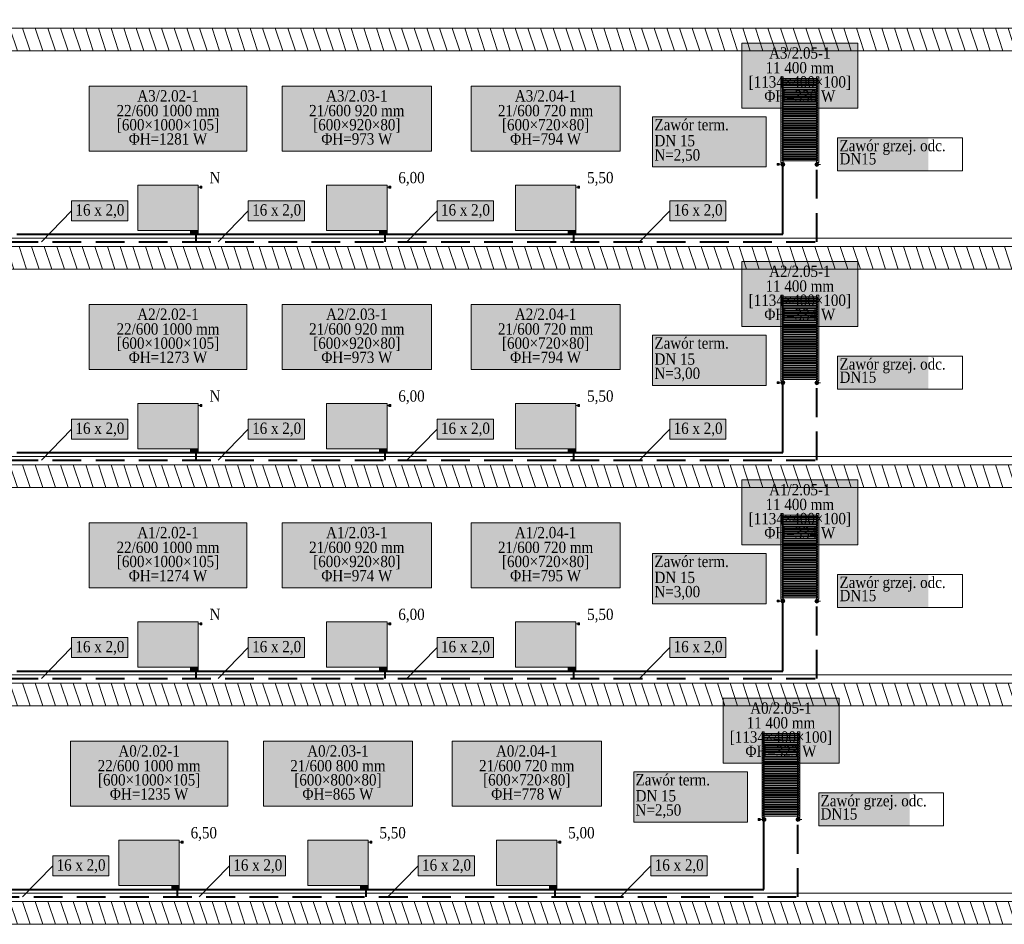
# Model space of a CAD drawing. Header units: millimetres. Extents: x -848 to 77789, y -17557 to 12238.
# Tile 2 of 79: x 6666 to 19704, y -412 to 11560. Entities that reach past the tile are written whole.
import ezdxf
from ezdxf.enums import TextEntityAlignment as Align

# ---------------------------------------------------------------- set-up
doc = ezdxf.new("R2010")
doc.units = ezdxf.units.MM
doc.linetypes.add('DASHED', pattern=[0.1905, 0.127, -0.0635])
for name, color, linetype, lineweight, true_color in [('IS_Działka (powrotna)', 5, 'Continuous', 40, 0x0000ff), ('IS_Działka (powrotna)_etykieta1', 7, 'Continuous', 5, 0x000000), ('IS_Działka (zasilająca)', 1, 'Continuous', 40, 0xff0000), ('IS_Działka (zasilająca)_etykieta1', 7, 'Continuous', 5, 0x000000), ('IS_Grzejnik', 7, 'Continuous', 5, 0x000000), ('IS_Grzejnik (Rozwinięcie)', 7, 'Continuous', 5, 0x000000), ('IS_Konstrukcja (Rozwinięcie)', 7, 'Continuous', 0, 0x000000), ('IS_Wkładka zaworowa (Rozwinięcie)1', 7, 'Continuous', 5, 0x000000), ('IS_Zawór na gał_ powrotnej (Rozwinięcie)1', 7, 'Continuous', 5, 0x000000), ('IS_Zawór termostatyczny lub reg_ przepływu (Rozwinięcie)1', 7, 'Continuous', 5, 0x000000), ('IS_Zawór1', 7, 'Continuous', 5, 0x000000)]:
    doc.layers.add(name, color=color, linetype=linetype, lineweight=lineweight, true_color=true_color)
doc.styles.add('Garamond_____', font='GARA.TTF')

# ---------------------------------------------------------------- blocks, each defined once
blk = doc.blocks.new('16_TypRysunkowyGrzejnika_Plytowy_800_600_80_True_7fc2eb2e-ac0c-4f1d-8d47-3740a1be48a0_Normal')
at = {"layer": 'IS_Grzejnik', "true_color": 0xff8000, "transparency": 33554457, "extrusion": (0, 0, -1)}
blk.add_hatch(color=30, dxfattribs=at).paths.add_polyline_path([(0.4, 0.3), (-0.4, 0.3), (-0.4, -0.3), (0.4, -0.3)])
at = {"layer": 'IS_Grzejnik'}
blk.add_lwpolyline([(-0.4, 0.3), (0.4, 0.3), (0.4, -0.3), (-0.4, -0.3)], close=True, dxfattribs=at)
blk = doc.blocks.new('16_TypRysunkowyGrzejnika_Plytowy_800_600_105_True_7fc2eb2e-ac0c-4f1d-8d47-3740a1be48a0_Normal')
at = {"layer": 'IS_Grzejnik', "true_color": 0xff8000, "transparency": 33554457, "extrusion": (0, 0, -1)}
blk.add_hatch(color=30, dxfattribs=at).paths.add_polyline_path([(0.4, 0.3), (-0.4, 0.3), (-0.4, -0.3), (0.4, -0.3)])
at = {"layer": 'IS_Grzejnik'}
blk.add_lwpolyline([(-0.4, 0.3), (0.4, 0.3), (0.4, -0.3), (-0.4, -0.3)], close=True, dxfattribs=at)
blk = doc.blocks.new('16_TypRysunkowyGrzejnika_LazienkowyPion_500_1134_100_True_7fc2eb2e-ac0c-4f1d-8d47-3740a1be48a0_Normal')
at = {"layer": 'IS_Grzejnik', "true_color": 0xff8000, "transparency": 33554457}
for points in [[(-0.25, -0.567), (-0.22, -0.567), (-0.22, 0.567), (-0.25, 0.567)], [(0.22, -0.567), (0.25, -0.567), (0.25, 0.567), (0.22, 0.567)]]:
    blk.add_hatch(color=30, dxfattribs=at).paths.add_polyline_path(points)
at = {"layer": 'IS_Grzejnik', "true_color": 0xff8000, "transparency": 33554457, "extrusion": (0, 0, -1)}
for points in [[(0.235, 0.547), (-0.235, 0.547), (-0.235, 0.527), (0.235, 0.527)], [(0.235, 0.515), (-0.235, 0.515), (-0.235, 0.495), (0.235, 0.495)], [(0.235, 0.484), (-0.235, 0.484), (-0.235, 0.464), (0.235, 0.464)], [(0.235, 0.452), (-0.235, 0.452), (-0.235, 0.432), (0.235, 0.432)], [(0.235, 0.421), (-0.235, 0.421), (-0.235, 0.401), (0.235, 0.401)], [(0.235, 0.389), (-0.235, 0.389), (-0.235, 0.369), (0.235, 0.369)], [(0.235, 0.357), (-0.235, 0.357), (-0.235, 0.337), (0.235, 0.337)], [(0.235, 0.326), (-0.235, 0.326), (-0.235, 0.306), (0.235, 0.306)], [(0.235, 0.294), (-0.235, 0.294), (-0.235, 0.274), (0.235, 0.274)], [(0.235, 0.263), (-0.235, 0.263), (-0.235, 0.243), (0.235, 0.243)], [(0.235, 0.231), (-0.235, 0.231), (-0.235, 0.211), (0.235, 0.211)], [(0.235, 0.2), (-0.235, 0.2), (-0.235, 0.18), (0.235, 0.18)], [(0.235, 0.168), (-0.235, 0.168), (-0.235, 0.148), (0.235, 0.148)], [(0.235, 0.136), (-0.235, 0.136), (-0.235, 0.116), (0.235, 0.116)], [(0.235, 0.105), (-0.235, 0.105), (-0.235, 0.085), (0.235, 0.085)], [(0.235, 0.073), (-0.235, 0.073), (-0.235, 0.053), (0.235, 0.053)], [(0.235, 0.042), (-0.235, 0.042), (-0.235, 0.022), (0.235, 0.022)], [(0.235, 0.01), (-0.235, 0.01), (-0.235, -0.01), (0.235, -0.01)], [(0.235, -0.022), (-0.235, -0.022), (-0.235, -0.042), (0.235, -0.042)], [(0.235, -0.053), (-0.235, -0.053), (-0.235, -0.073), (0.235, -0.073)], [(0.235, -0.085), (-0.235, -0.085), (-0.235, -0.105), (0.235, -0.105)], [(0.235, -0.116), (-0.235, -0.116), (-0.235, -0.136), (0.235, -0.136)], [(0.235, -0.148), (-0.235, -0.148), (-0.235, -0.168), (0.235, -0.168)], [(0.235, -0.18), (-0.235, -0.18), (-0.235, -0.2), (0.235, -0.2)], [(0.235, -0.211), (-0.235, -0.211), (-0.235, -0.231), (0.235, -0.231)], [(0.235, -0.243), (-0.235, -0.243), (-0.235, -0.263), (0.235, -0.263)], [(0.235, -0.274), (-0.235, -0.274), (-0.235, -0.294), (0.235, -0.294)], [(0.235, -0.306), (-0.235, -0.306), (-0.235, -0.326), (0.235, -0.326)], [(0.235, -0.337), (-0.235, -0.337), (-0.235, -0.357), (0.235, -0.357)], [(0.235, -0.369), (-0.235, -0.369), (-0.235, -0.389), (0.235, -0.389)], [(0.235, -0.401), (-0.235, -0.401), (-0.235, -0.421), (0.235, -0.421)], [(0.235, -0.432), (-0.235, -0.432), (-0.235, -0.452), (0.235, -0.452)], [(0.235, -0.464), (-0.235, -0.464), (-0.235, -0.484), (0.235, -0.484)], [(0.235, -0.495), (-0.235, -0.495), (-0.235, -0.515), (0.235, -0.515)], [(0.235, -0.527), (-0.235, -0.527), (-0.235, -0.547), (0.235, -0.547)]]:
    blk.add_hatch(color=30, dxfattribs=at).paths.add_polyline_path(points)
at = {"layer": 'IS_Grzejnik'}
for points in [[(-0.25, -0.567), (-0.22, -0.567), (-0.22, 0.567), (-0.25, 0.567)], [(-0.235, 0.547), (0.235, 0.547), (0.235, 0.527), (-0.235, 0.527)], [(0.22, -0.567), (0.25, -0.567), (0.25, 0.567), (0.22, 0.567)], [(-0.235, 0.515), (0.235, 0.515), (0.235, 0.495), (-0.235, 0.495)], [(-0.235, 0.484), (0.235, 0.484), (0.235, 0.464), (-0.235, 0.464)], [(-0.235, 0.452), (0.235, 0.452), (0.235, 0.432), (-0.235, 0.432)], [(-0.235, 0.421), (0.235, 0.421), (0.235, 0.401), (-0.235, 0.401)], [(-0.235, 0.389), (0.235, 0.389), (0.235, 0.369), (-0.235, 0.369)], [(-0.235, 0.357), (0.235, 0.357), (0.235, 0.337), (-0.235, 0.337)], [(-0.235, 0.326), (0.235, 0.326), (0.235, 0.306), (-0.235, 0.306)], [(-0.235, 0.294), (0.235, 0.294), (0.235, 0.274), (-0.235, 0.274)], [(-0.235, 0.263), (0.235, 0.263), (0.235, 0.243), (-0.235, 0.243)], [(-0.235, 0.231), (0.235, 0.231), (0.235, 0.211), (-0.235, 0.211)], [(-0.235, 0.2), (0.235, 0.2), (0.235, 0.18), (-0.235, 0.18)], [(-0.235, 0.168), (0.235, 0.168), (0.235, 0.148), (-0.235, 0.148)], [(-0.235, 0.136), (0.235, 0.136), (0.235, 0.116), (-0.235, 0.116)], [(-0.235, 0.105), (0.235, 0.105), (0.235, 0.085), (-0.235, 0.085)], [(-0.235, 0.073), (0.235, 0.073), (0.235, 0.053), (-0.235, 0.053)], [(-0.235, 0.042), (0.235, 0.042), (0.235, 0.022), (-0.235, 0.022)], [(-0.235, 0.01), (0.235, 0.01), (0.235, -0.01), (-0.235, -0.01)], [(-0.235, -0.022), (0.235, -0.022), (0.235, -0.042), (-0.235, -0.042)], [(-0.235, -0.053), (0.235, -0.053), (0.235, -0.073), (-0.235, -0.073)], [(-0.235, -0.085), (0.235, -0.085), (0.235, -0.105), (-0.235, -0.105)], [(-0.235, -0.116), (0.235, -0.116), (0.235, -0.136), (-0.235, -0.136)], [(-0.235, -0.148), (0.235, -0.148), (0.235, -0.168), (-0.235, -0.168)], [(-0.235, -0.18), (0.235, -0.18), (0.235, -0.2), (-0.235, -0.2)], [(-0.235, -0.211), (0.235, -0.211), (0.235, -0.231), (-0.235, -0.231)], [(-0.235, -0.243), (0.235, -0.243), (0.235, -0.263), (-0.235, -0.263)], [(-0.235, -0.274), (0.235, -0.274), (0.235, -0.294), (-0.235, -0.294)], [(-0.235, -0.306), (0.235, -0.306), (0.235, -0.326), (-0.235, -0.326)], [(-0.235, -0.337), (0.235, -0.337), (0.235, -0.357), (-0.235, -0.357)], [(-0.235, -0.369), (0.235, -0.369), (0.235, -0.389), (-0.235, -0.389)], [(-0.235, -0.401), (0.235, -0.401), (0.235, -0.421), (-0.235, -0.421)], [(-0.235, -0.432), (0.235, -0.432), (0.235, -0.452), (-0.235, -0.452)], [(-0.235, -0.464), (0.235, -0.464), (0.235, -0.484), (-0.235, -0.484)], [(-0.235, -0.495), (0.235, -0.495), (0.235, -0.515), (-0.235, -0.515)], [(-0.235, -0.527), (0.235, -0.527), (0.235, -0.547), (-0.235, -0.547)]]:
    blk.add_lwpolyline(points, close=True, dxfattribs=at)
blk = doc.blocks.new('16_TypRysunkowyZaworu_Kwadrat_PL_00000000-0000-0000-0000-000000000000_Normal')
at = {"layer": 'IS_Zawór1', "lineweight": 50, "true_color": 0xffffff, "transparency": 33554687}
h = blk.add_hatch(color=7, dxfattribs=at)
edge = h.paths.add_edge_path(flags=0)
edge.add_arc((0, 0), 0.25, 0, 360)
at = {"layer": 'IS_Zawór1', "lineweight": 50, "true_color": 0xffffff, "transparency": 33554687, "extrusion": (0, 0, -1)}
blk.add_hatch(color=7, dxfattribs=at).paths.add_polyline_path([(0.125, 0.5), (0.125, 0.75), (-0.125, 0.75), (-0.125, 0.5)])
at = {"layer": 'IS_Zawór1', "linetype": 'ByBlock', "lineweight": -2}
blk.add_lwpolyline([(-0.125, 0.5), (-0.125, 0.75), (0.125, 0.75), (0.125, 0.5)], close=True, dxfattribs=at)
blk.add_polyline3d([(0, 0.25, 0), (0, 0.5, 0)], dxfattribs=at)
blk.add_circle((0, 0), 0.25, dxfattribs=at)
blk = doc.blocks.new('16_TypRysunkowyZaworu_Kreska_PL_00000000-0000-0000-0000-000000000000_Normal')
at = {"layer": 'IS_Zawór1', "lineweight": 50, "true_color": 0xffffff, "transparency": 33554687}
h = blk.add_hatch(color=7, dxfattribs=at)
edge = h.paths.add_edge_path(flags=0)
edge.add_arc((0, 0), 0.25, 0, 360)
at = {"layer": 'IS_Zawór1', "linetype": 'ByBlock', "lineweight": -2}
blk.add_polyline3d([(0, 0.25, 0), (0, 0.5, 0)], dxfattribs=at)
blk.add_circle((0, 0), 0.25, dxfattribs=at)
blk = doc.blocks.new('16_TypRysunkowyZaworu_Vecolux_PL_00000000-0000-0000-0000-000000000000_Normal')
at = {"layer": 'IS_Zawór1', "lineweight": 50, "true_color": 0xffffff, "transparency": 33554687}
blk.add_hatch(color=7, dxfattribs=at).paths.add_polyline_path([(-0.5, -0.5), (0.5, -0.5), (0.5, 0), (-0.5, 0)])
at = {"layer": 'IS_Zawór1', "linetype": 'ByBlock', "lineweight": -2}
blk.add_lwpolyline([(-0.5, -0.5), (0.5, -0.5), (0.5, 0), (-0.5, 0)], close=True, dxfattribs=at)
blk = doc.blocks.new('16_TypRysunkowyZaworu_ZestGrzWbudKwadrat_PL_00000000-0000-0000-0000-000000000000_Normal')
at = {"layer": 'IS_Zawór1', "lineweight": 50, "true_color": 0xffffff, "transparency": 33554687, "extrusion": (0, 0, -1)}
blk.add_hatch(color=7, dxfattribs=at).paths.add_polyline_path([(-0.25, 0.125), (-0.5, 0.125), (-0.5, -0.125), (-0.25, -0.125)])
at = {"layer": 'IS_Zawór1', "linetype": 'ByBlock', "lineweight": -2}
blk.add_lwpolyline([(0.25, 0.125), (0.5, 0.125), (0.5, -0.125), (0.25, -0.125)], close=True, dxfattribs=at)
blk.add_polyline3d([(0, 0, 0), (0.25, 0, 0)], dxfattribs=at)

msp = doc.modelspace()

# ---------------------------------------------------------------- hatches: boundary and pattern name
at = {"layer": 'IS_Działka (zasilająca)_etykieta1', "lineweight": 50, "true_color": 0xffffff, "transparency": 33554687}
for points in [[(7353, 8898), (8098, 8898), (8098, 9162), (7353, 9162)], [(9693, 8898), (10438, 8898), (10438, 9162), (9693, 9162)], [(12193, 8898), (12938, 8898), (12938, 9162), (12193, 9162)], [(15273, 8898), (16018, 8898), (16018, 9162), (15273, 9162)], [(7353, 6008), (8098, 6008), (8098, 6272), (7353, 6272)], [(9693, 6008), (10438, 6008), (10438, 6272), (9693, 6272)], [(12193, 6008), (12938, 6008), (12938, 6272), (12193, 6272)], [(15273, 6008), (16018, 6008), (16018, 6272), (15273, 6272)], [(7353, 3118), (8098, 3118), (8098, 3382), (7353, 3382)], [(9693, 3118), (10438, 3118), (10438, 3382), (9693, 3382)], [(12193, 3118), (12938, 3118), (12938, 3382), (12193, 3382)], [(15273, 3118), (16018, 3118), (16018, 3382), (15273, 3382)], [(7103, 228), (7848, 228), (7848, 492), (7103, 492)], [(9443, 228), (10188, 228), (10188, 492), (9443, 492)], [(11943, 228), (12688, 228), (12688, 492), (11943, 492)], [(15023, 228), (15768, 228), (15768, 492), (15023, 492)]]:
    msp.add_hatch(color=7, dxfattribs=at).paths.add_polyline_path(points)
at = {"layer": 'IS_Grzejnik (Rozwinięcie)', "lineweight": 50, "true_color": 0xffffff, "transparency": 33554687}
for points in [[(16229, 10389), (17765, 10389), (17765, 11249), (16229, 11249)], [(7588, 9822), (9672, 9822), (9672, 10682), (7588, 10682)], [(10143, 9822), (12117, 9822), (12117, 10682), (10143, 10682)], [(12643, 9822), (14618, 9822), (14618, 10682), (12643, 10682)], [(16229, 7499), (17765, 7499), (17765, 8359), (16229, 8359)], [(7588, 6932), (9672, 6932), (9672, 7792), (7588, 7792)], [(10143, 6932), (12117, 6932), (12117, 7792), (10143, 7792)], [(12643, 6932), (14618, 6932), (14618, 7792), (12643, 7792)], [(16229, 4609), (17765, 4609), (17765, 5469), (16229, 5469)], [(7588, 4042), (9672, 4042), (9672, 4902), (7588, 4902)], [(10143, 4042), (12117, 4042), (12117, 4902), (10143, 4902)], [(12643, 4042), (14618, 4042), (14618, 4902), (12643, 4902)], [(15979, 1719), (17515, 1719), (17515, 2579), (15979, 2579)], [(7338, 1152), (9422, 1152), (9422, 2012), (7338, 2012)], [(9893, 1152), (11867, 1152), (11867, 2012), (9893, 2012)], [(12393, 1152), (14368, 1152), (14368, 2012), (12393, 2012)]]:
    msp.add_hatch(color=7, dxfattribs=at).paths.add_polyline_path(points)
at = {"layer": 'IS_Konstrukcja (Rozwinięcie)', "true_color": 0xc0c0c0, "transparency": 33554687, "extrusion": (0, 0, -1)}
h = msp.add_hatch(dxfattribs=at)
h.set_pattern_fill('ANSI31', color=9, scale=50000, angle=206.6202, style=0)
h.set_pattern_definition([(251.62, (24750, 11410), (150650, -50060), [])])
h.paths.add_polyline_path([(-1000, 11560), (-48500, 11560), (-48500, 11260), (-1000, 11260)])
h = msp.add_hatch(dxfattribs=at)
h.set_pattern_fill('ANSI31', color=9, scale=50.000001, angle=206.6202, style=0)
h.set_pattern_definition([(251.62016, (53300, 11298), (150.6517, -50.0563), [])])
h.paths.add_polyline_path([(800, 11448), (-48400, 11448), (-48400, 11148), (800, 11148)])
h = msp.add_hatch(dxfattribs=at)
h.set_pattern_fill('ANSI31', color=9, scale=50000, angle=206.6202, style=0)
h.set_pattern_definition([(251.62, (24750, 8520), (150650, -50060), [])])
h.paths.add_polyline_path([(-1000, 8670), (-48500, 8670), (-48500, 8370), (-1000, 8370)])
h = msp.add_hatch(dxfattribs=at)
h.set_pattern_fill('ANSI31', color=9, scale=50.000001, angle=206.6202, style=0)
h.set_pattern_definition([(251.62016, (53347.58, 8408), (150.6517, -50.0563), [])])
h.paths.add_polyline_path([(848, 8558), (-48412, 8558), (-48412, 8258), (848, 8258)])
h = msp.add_hatch(dxfattribs=at)
h.set_pattern_fill('ANSI31', color=9, scale=50000, angle=206.6202, style=0)
h.set_pattern_definition([(251.62, (24750, 5630), (150650, -50060), [])])
h.paths.add_polyline_path([(-1000, 5780), (-48500, 5780), (-48500, 5480), (-1000, 5480)])
h = msp.add_hatch(dxfattribs=at)
h.set_pattern_fill('ANSI31', color=9, scale=50.000001, angle=206.6202, style=0)
h.set_pattern_definition([(251.62016, (53300, 5518), (150.6517, -50.0563), [])])
h.paths.add_polyline_path([(800, 5668), (-48400, 5668), (-48400, 5368), (800, 5368)])
h = msp.add_hatch(dxfattribs=at)
h.set_pattern_fill('ANSI31', color=9, scale=50000, angle=206.6202, style=0)
h.set_pattern_definition([(251.62, (24750, 2740), (150650, -50060), [])])
h.paths.add_polyline_path([(-1000, 2890), (-48500, 2890), (-48500, 2590), (-1000, 2590)])
h = msp.add_hatch(dxfattribs=at)
h.set_pattern_fill('ANSI31', color=9, scale=50.000001, angle=206.6202, style=0)
h.set_pattern_definition([(251.62016, (53300, 2628), (150.6517, -50.0563), [])])
h.paths.add_polyline_path([(800, 2778), (-48400, 2778), (-48400, 2478), (800, 2478)])
h = msp.add_hatch(dxfattribs=at)
h.set_pattern_fill('ANSI31', color=9, scale=50000, angle=206.6202, style=0)
h.set_pattern_definition([(251.62, (24750, -150), (150650, -50060), [])])
h.paths.add_polyline_path([(-1000, 0), (-48500, 0), (-48500, -300), (-1000, -300)])
h = msp.add_hatch(dxfattribs=at)
h.set_pattern_fill('ANSI31', color=9, scale=50.000001, angle=206.6202, style=0)
h.set_pattern_definition([(251.62016, (53300, -262), (150.6517, -50.0563), [])])
h.paths.add_polyline_path([(800, -112), (-48400, -112), (-48400, -412), (800, -412)])
at = {"layer": 'IS_Zawór na gał_ powrotnej (Rozwinięcie)1', "lineweight": 50, "true_color": 0xffffff, "transparency": 33554687}
for points in [[(17496, 9559), (18699, 9559), (18699, 9996), (17496, 9996)], [(17496, 6669), (18699, 6669), (18699, 7106), (17496, 7106)], [(17496, 3779), (18699, 3779), (18699, 4216), (17496, 4216)], [(17246, 889), (18449, 889), (18449, 1326), (17246, 1326)]]:
    msp.add_hatch(color=7, dxfattribs=at).paths.add_polyline_path(points)
at = {"layer": 'IS_Zawór termostatyczny lub reg_ przepływu (Rozwinięcie)1', "lineweight": 50, "true_color": 0xffffff, "transparency": 33554687}
for points in [[(15046, 9611), (16552, 9611), (16552, 10274), (15046, 10274)], [(15046, 6721), (16552, 6721), (16552, 7384), (15046, 7384)], [(15046, 3831), (16552, 3831), (16552, 4494), (15046, 4494)], [(14796, 941), (16302, 941), (16302, 1604), (14796, 1604)]]:
    msp.add_hatch(color=7, dxfattribs=at).paths.add_polyline_path(points)

# ---------------------------------------------------------------- linework, layer by layer
at = {"layer": 'IS_Działka (powrotna)', "linetype": 'DASHED', "ltscale": 3000}
for p, q in [((17221, 9669), (17221, 9670)), ((17221, 8620), (17221, 9619)), ((9005, 8620), (9005, 8745)), ((11505, 8620), (11505, 8745)), ((14005, 8620), (14005, 8745)), ((6530, 8620), (17221, 8620)), ((17221, 6779), (17221, 6780)), ((17221, 5730), (17221, 6729)), ((9005, 5730), (9005, 5855)), ((11505, 5730), (11505, 5855)), ((14005, 5730), (14005, 5855)), ((6530, 5730), (17221, 5730)), ((17221, 3889), (17221, 3890)), ((17221, 2840), (17221, 3839)), ((9005, 2840), (9005, 2965)), ((11505, 2840), (11505, 2965)), ((14005, 2840), (14005, 2965)), ((6530, 2840), (17221, 2840)), ((16971, 999), (16971, 1000)), ((16971, -50), (16971, 949)), ((8755, -50), (8755, 75)), ((11255, -50), (11255, 75)), ((13755, -50), (13755, 75)), ((6280, -50), (16971, -50))]:
    msp.add_line(p, q, dxfattribs=at)
at = {"layer": 'IS_Działka (powrotna)', "color": 5, "true_color": 0x0000ff, "transparency": 33554687, "invisible_edges": 15}
for points in [[(17975, 9243), (17947, 9271), (18003, 9271)], [(8836, 8732), (8864, 8760), (8864, 8704)], [(10061, 8732), (10089, 8760), (10089, 8704)], [(11273, 8732), (11302, 8760), (11302, 8704)], [(14473, 8732), (14502, 8760), (14502, 8704)], [(17198, 8732), (17227, 8760), (17227, 8704)], [(19586, 8732), (19614, 8760), (19614, 8704)], [(17975, 6353), (17947, 6381), (18003, 6381)], [(8836, 5842), (8864, 5870), (8864, 5814)], [(10061, 5842), (10089, 5870), (10089, 5814)], [(11273, 5842), (11302, 5870), (11302, 5814)], [(14473, 5842), (14502, 5870), (14502, 5814)], [(17198, 5842), (17227, 5870), (17227, 5814)], [(19586, 5842), (19614, 5870), (19614, 5814)], [(17975, 3463), (17947, 3491), (18003, 3491)], [(8836, 2952), (8864, 2980), (8864, 2924)], [(10061, 2952), (10089, 2980), (10089, 2924)], [(11273, 2952), (11302, 2980), (11302, 2924)], [(14473, 2952), (14502, 2980), (14502, 2924)], [(17198, 2952), (17227, 2980), (17227, 2924)], [(19586, 2952), (19614, 2980), (19614, 2924)], [(13975, 573), (13947, 601), (14003, 601)], [(7398, 62), (7427, 90), (7427, 34)], [(10098, 62), (10127, 90), (10127, 34)], [(13073, 62), (13102, 90), (13102, 34)], [(15836, 62), (15864, 90), (15864, 34)], [(17061, 62), (17089, 90), (17089, 34)], [(18311, 62), (18339, 90), (18339, 34)], [(19398, 62), (19427, 90), (19427, 34)]]:
    msp.add_3dface(points, dxfattribs=at)
at = {"layer": 'IS_Działka (zasilająca)'}
for p, q in [((16771, 8720), (16771, 9621)), ((8955, 8720), (8955, 8745)), ((11455, 8720), (11455, 8745)), ((13955, 8720), (13955, 8745)), ((6630, 8720), (16771, 8720)), ((16771, 5830), (16771, 6731)), ((6630, 5830), (16771, 5830)), ((8955, 5830), (8955, 5855)), ((11455, 5830), (11455, 5855)), ((13955, 5830), (13955, 5855)), ((16771, 2940), (16771, 3841)), ((6630, 2940), (16771, 2940)), ((8955, 2940), (8955, 2965)), ((11455, 2940), (11455, 2965)), ((13955, 2940), (13955, 2965)), ((16521, 50), (16521, 951)), ((6380, 50), (16521, 50)), ((8705, 50), (8705, 75)), ((11205, 50), (11205, 75)), ((13705, 50), (13705, 75))]:
    msp.add_line(p, q, dxfattribs=at)
at = {"layer": 'IS_Działka (zasilająca)', "color": 1, "true_color": 0xff0000, "transparency": 33554687, "invisible_edges": 15}
for points in [[(17525, 9321), (17553, 9293), (17497, 9293)], [(8914, 8832), (8886, 8804), (8886, 8860)], [(10189, 8832), (10161, 8804), (10161, 8860)], [(11377, 8832), (11348, 8804), (11348, 8860)], [(14527, 8832), (14498, 8804), (14498, 8860)], [(17052, 8832), (17023, 8804), (17023, 8860)], [(19664, 8832), (19636, 8804), (19636, 8860)], [(17525, 6431), (17553, 6403), (17497, 6403)], [(8914, 5942), (8886, 5914), (8886, 5970)], [(10189, 5942), (10161, 5914), (10161, 5970)], [(11377, 5942), (11348, 5914), (11348, 5970)], [(14527, 5942), (14498, 5914), (14498, 5970)], [(17052, 5942), (17023, 5914), (17023, 5970)], [(19664, 5942), (19636, 5914), (19636, 5970)], [(17525, 3541), (17553, 3513), (17497, 3513)], [(8914, 3052), (8886, 3024), (8886, 3080)], [(10189, 3052), (10161, 3024), (10161, 3080)], [(11377, 3052), (11348, 3024), (11348, 3080)], [(14527, 3052), (14498, 3024), (14498, 3080)], [(17052, 3052), (17023, 3024), (17023, 3080)], [(19664, 3052), (19636, 3024), (19636, 3080)], [(13525, 651), (13553, 623), (13497, 623)], [(7502, 162), (7473, 134), (7473, 190)], [(10152, 162), (10123, 134), (10123, 190)], [(12927, 162), (12898, 134), (12898, 190)], [(15914, 162), (15886, 134), (15886, 190)], [(17189, 162), (17161, 134), (17161, 190)], [(18439, 162), (18411, 134), (18411, 190)], [(19502, 162), (19473, 134), (19473, 190)]]:
    msp.add_3dface(points, dxfattribs=at)
at = {"layer": 'IS_Działka (zasilająca)_etykieta1'}
for p, q in [((6953, 8620), (7353, 9030)), ((9293, 8620), (9693, 9030)), ((11793, 8620), (12193, 9030)), ((14873, 8620), (15273, 9030)), ((6953, 5730), (7353, 6140)), ((9293, 5730), (9693, 6140)), ((11793, 5730), (12193, 6140)), ((14873, 5730), (15273, 6140)), ((6953, 2840), (7353, 3250)), ((9293, 2840), (9693, 3250)), ((11793, 2840), (12193, 3250)), ((14873, 2840), (15273, 3250)), ((6703, -50), (7103, 360)), ((9043, -50), (9443, 360)), ((11543, -50), (11943, 360)), ((14623, -50), (15023, 360))]:
    msp.add_line(p, q, dxfattribs=at)
for points in [[(7353, 8898), (8098, 8898), (8098, 9162), (7353, 9162)], [(9693, 8898), (10438, 8898), (10438, 9162), (9693, 9162)], [(12193, 8898), (12938, 8898), (12938, 9162), (12193, 9162)], [(15273, 8898), (16018, 8898), (16018, 9162), (15273, 9162)], [(7353, 6008), (8098, 6008), (8098, 6272), (7353, 6272)], [(9693, 6008), (10438, 6008), (10438, 6272), (9693, 6272)], [(12193, 6008), (12938, 6008), (12938, 6272), (12193, 6272)], [(15273, 6008), (16018, 6008), (16018, 6272), (15273, 6272)], [(7353, 3118), (8098, 3118), (8098, 3382), (7353, 3382)], [(9693, 3118), (10438, 3118), (10438, 3382), (9693, 3382)], [(12193, 3118), (12938, 3118), (12938, 3382), (12193, 3382)], [(15273, 3118), (16018, 3118), (16018, 3382), (15273, 3382)], [(7103, 228), (7848, 228), (7848, 492), (7103, 492)], [(9443, 228), (10188, 228), (10188, 492), (9443, 492)], [(11943, 228), (12688, 228), (12688, 492), (11943, 492)], [(15023, 228), (15768, 228), (15768, 492), (15023, 492)]]:
    msp.add_lwpolyline(points, close=True, dxfattribs=at)
at = {"layer": 'IS_Grzejnik (Rozwinięcie)'}
for points in [[(16229, 10389), (17765, 10389), (17765, 11249), (16229, 11249)], [(7588, 9822), (9672, 9822), (9672, 10682), (7588, 10682)], [(10143, 9822), (12117, 9822), (12117, 10682), (10143, 10682)], [(12643, 9822), (14618, 9822), (14618, 10682), (12643, 10682)], [(16229, 7499), (17765, 7499), (17765, 8359), (16229, 8359)], [(7588, 6932), (9672, 6932), (9672, 7792), (7588, 7792)], [(10143, 6932), (12117, 6932), (12117, 7792), (10143, 7792)], [(12643, 6932), (14618, 6932), (14618, 7792), (12643, 7792)], [(16229, 4609), (17765, 4609), (17765, 5469), (16229, 5469)], [(7588, 4042), (9672, 4042), (9672, 4902), (7588, 4902)], [(10143, 4042), (12117, 4042), (12117, 4902), (10143, 4902)], [(12643, 4042), (14618, 4042), (14618, 4902), (12643, 4902)], [(15979, 1719), (17515, 1719), (17515, 2579), (15979, 2579)], [(7338, 1152), (9422, 1152), (9422, 2012), (7338, 2012)], [(9893, 1152), (11867, 1152), (11867, 2012), (9893, 2012)], [(12393, 1152), (14368, 1152), (14368, 2012), (12393, 2012)]]:
    msp.add_lwpolyline(points, close=True, dxfattribs=at)
at = {"layer": 'IS_Konstrukcja (Rozwinięcie)'}
for p, q in [((200, 11448), (48400, 11448)), ((200, 11148), (48400, 11148)), ((200, 8670), (48400, 8670)), ((200, 8558), (48400, 8558)), ((200, 8258), (48400, 8258)), ((200, 5780), (48400, 5780)), ((200, 5668), (48400, 5668)), ((200, 5368), (48400, 5368)), ((200, 2890), (48400, 2890)), ((200, 2778), (48400, 2778)), ((200, 2478), (48400, 2478)), ((200, 0), (48400, 0)), ((200, -112), (48400, -112)), ((200, -412), (48400, -412))]:
    msp.add_line(p, q, dxfattribs=at)
at = {"layer": 'IS_Zawór na gał_ powrotnej (Rozwinięcie)1'}
for points in [[(17496, 9559), (19149, 9559), (19149, 9996), (17496, 9996)], [(17496, 6669), (19149, 6669), (19149, 7106), (17496, 7106)], [(17496, 3779), (19149, 3779), (19149, 4216), (17496, 4216)], [(17246, 889), (18899, 889), (18899, 1326), (17246, 1326)]]:
    msp.add_lwpolyline(points, close=True, dxfattribs=at)
at = {"layer": 'IS_Zawór termostatyczny lub reg_ przepływu (Rozwinięcie)1'}
for points in [[(15046, 9611), (16552, 9611), (16552, 10274), (15046, 10274)], [(15046, 6721), (16552, 6721), (16552, 7384), (15046, 7384)], [(15046, 3831), (16552, 3831), (16552, 4494), (15046, 4494)], [(14796, 941), (16302, 941), (16302, 1604), (14796, 1604)]]:
    msp.add_lwpolyline(points, close=True, dxfattribs=at)

# ---------------------------------------------------------------- block references
at = {"layer": 'IS_Grzejnik', "xscale": 1000, "yscale": 1000, "zscale": 1000}
for name, p in [('16_TypRysunkowyGrzejnika_LazienkowyPion_500_1134_100_True_7fc2eb2e-ac0c-4f1d-8d47-3740a1be48a0_Normal', (16996, 10237)), ('16_TypRysunkowyGrzejnika_Plytowy_800_600_80_True_7fc2eb2e-ac0c-4f1d-8d47-3740a1be48a0_Normal', (8630, 9070)), ('16_TypRysunkowyGrzejnika_Plytowy_800_600_105_True_7fc2eb2e-ac0c-4f1d-8d47-3740a1be48a0_Normal', (11130, 9070)), ('16_TypRysunkowyGrzejnika_Plytowy_800_600_80_True_7fc2eb2e-ac0c-4f1d-8d47-3740a1be48a0_Normal', (13630, 9070)), ('16_TypRysunkowyGrzejnika_LazienkowyPion_500_1134_100_True_7fc2eb2e-ac0c-4f1d-8d47-3740a1be48a0_Normal', (16996, 7347)), ('16_TypRysunkowyGrzejnika_Plytowy_800_600_80_True_7fc2eb2e-ac0c-4f1d-8d47-3740a1be48a0_Normal', (8630, 6180)), ('16_TypRysunkowyGrzejnika_Plytowy_800_600_105_True_7fc2eb2e-ac0c-4f1d-8d47-3740a1be48a0_Normal', (11130, 6180)), ('16_TypRysunkowyGrzejnika_Plytowy_800_600_80_True_7fc2eb2e-ac0c-4f1d-8d47-3740a1be48a0_Normal', (13630, 6180)), ('16_TypRysunkowyGrzejnika_LazienkowyPion_500_1134_100_True_7fc2eb2e-ac0c-4f1d-8d47-3740a1be48a0_Normal', (16996, 4457)), ('16_TypRysunkowyGrzejnika_Plytowy_800_600_80_True_7fc2eb2e-ac0c-4f1d-8d47-3740a1be48a0_Normal', (8630, 3290)), ('16_TypRysunkowyGrzejnika_Plytowy_800_600_105_True_7fc2eb2e-ac0c-4f1d-8d47-3740a1be48a0_Normal', (11130, 3290)), ('16_TypRysunkowyGrzejnika_Plytowy_800_600_80_True_7fc2eb2e-ac0c-4f1d-8d47-3740a1be48a0_Normal', (13630, 3290)), ('16_TypRysunkowyGrzejnika_LazienkowyPion_500_1134_100_True_7fc2eb2e-ac0c-4f1d-8d47-3740a1be48a0_Normal', (16746, 1567)), ('16_TypRysunkowyGrzejnika_Plytowy_800_600_80_True_7fc2eb2e-ac0c-4f1d-8d47-3740a1be48a0_Normal', (8380, 400)), ('16_TypRysunkowyGrzejnika_Plytowy_800_600_105_True_7fc2eb2e-ac0c-4f1d-8d47-3740a1be48a0_Normal', (10880, 400)), ('16_TypRysunkowyGrzejnika_Plytowy_800_600_80_True_7fc2eb2e-ac0c-4f1d-8d47-3740a1be48a0_Normal', (13380, 400))]:
    msp.add_blockref(name, p, dxfattribs=at)
at = {"layer": 'IS_Zawór1', "xscale": 100, "yscale": 100, "zscale": 100}
for name, p, rotation in [('16_TypRysunkowyZaworu_Kwadrat_PL_00000000-0000-0000-0000-000000000000_Normal', (16771, 9646), 90), ('16_TypRysunkowyZaworu_Kreska_PL_00000000-0000-0000-0000-000000000000_Normal', (17221, 9644), 270), ('16_TypRysunkowyZaworu_Kwadrat_PL_00000000-0000-0000-0000-000000000000_Normal', (16771, 6756), 90), ('16_TypRysunkowyZaworu_Kreska_PL_00000000-0000-0000-0000-000000000000_Normal', (17221, 6754), 270), ('16_TypRysunkowyZaworu_Kwadrat_PL_00000000-0000-0000-0000-000000000000_Normal', (16771, 3866), 90), ('16_TypRysunkowyZaworu_Kreska_PL_00000000-0000-0000-0000-000000000000_Normal', (17221, 3864), 270), ('16_TypRysunkowyZaworu_Kwadrat_PL_00000000-0000-0000-0000-000000000000_Normal', (16521, 976), 90), ('16_TypRysunkowyZaworu_Kreska_PL_00000000-0000-0000-0000-000000000000_Normal', (16971, 974), 270)]:
    msp.add_blockref(name, p, dxfattribs=dict(at, rotation=rotation))
for name, p in [('16_TypRysunkowyZaworu_ZestGrzWbudKwadrat_PL_00000000-0000-0000-0000-000000000000_Normal', (9030, 9345)), ('16_TypRysunkowyZaworu_ZestGrzWbudKwadrat_PL_00000000-0000-0000-0000-000000000000_Normal', (11530, 9345)), ('16_TypRysunkowyZaworu_ZestGrzWbudKwadrat_PL_00000000-0000-0000-0000-000000000000_Normal', (14030, 9345)), ('16_TypRysunkowyZaworu_Vecolux_PL_00000000-0000-0000-0000-000000000000_Normal', (8980, 8770)), ('16_TypRysunkowyZaworu_Vecolux_PL_00000000-0000-0000-0000-000000000000_Normal', (11480, 8770)), ('16_TypRysunkowyZaworu_Vecolux_PL_00000000-0000-0000-0000-000000000000_Normal', (13980, 8770)), ('16_TypRysunkowyZaworu_ZestGrzWbudKwadrat_PL_00000000-0000-0000-0000-000000000000_Normal', (9030, 6455)), ('16_TypRysunkowyZaworu_ZestGrzWbudKwadrat_PL_00000000-0000-0000-0000-000000000000_Normal', (11530, 6455)), ('16_TypRysunkowyZaworu_ZestGrzWbudKwadrat_PL_00000000-0000-0000-0000-000000000000_Normal', (14030, 6455)), ('16_TypRysunkowyZaworu_Vecolux_PL_00000000-0000-0000-0000-000000000000_Normal', (8980, 5880)), ('16_TypRysunkowyZaworu_Vecolux_PL_00000000-0000-0000-0000-000000000000_Normal', (11480, 5880)), ('16_TypRysunkowyZaworu_Vecolux_PL_00000000-0000-0000-0000-000000000000_Normal', (13980, 5880)), ('16_TypRysunkowyZaworu_ZestGrzWbudKwadrat_PL_00000000-0000-0000-0000-000000000000_Normal', (9030, 3565)), ('16_TypRysunkowyZaworu_ZestGrzWbudKwadrat_PL_00000000-0000-0000-0000-000000000000_Normal', (11530, 3565)), ('16_TypRysunkowyZaworu_ZestGrzWbudKwadrat_PL_00000000-0000-0000-0000-000000000000_Normal', (14030, 3565)), ('16_TypRysunkowyZaworu_Vecolux_PL_00000000-0000-0000-0000-000000000000_Normal', (8980, 2990)), ('16_TypRysunkowyZaworu_Vecolux_PL_00000000-0000-0000-0000-000000000000_Normal', (11480, 2990)), ('16_TypRysunkowyZaworu_Vecolux_PL_00000000-0000-0000-0000-000000000000_Normal', (13980, 2990)), ('16_TypRysunkowyZaworu_ZestGrzWbudKwadrat_PL_00000000-0000-0000-0000-000000000000_Normal', (8780, 675)), ('16_TypRysunkowyZaworu_ZestGrzWbudKwadrat_PL_00000000-0000-0000-0000-000000000000_Normal', (11280, 675)), ('16_TypRysunkowyZaworu_ZestGrzWbudKwadrat_PL_00000000-0000-0000-0000-000000000000_Normal', (13780, 675)), ('16_TypRysunkowyZaworu_Vecolux_PL_00000000-0000-0000-0000-000000000000_Normal', (8730, 100)), ('16_TypRysunkowyZaworu_Vecolux_PL_00000000-0000-0000-0000-000000000000_Normal', (11230, 100)), ('16_TypRysunkowyZaworu_Vecolux_PL_00000000-0000-0000-0000-000000000000_Normal', (13730, 100))]:
    msp.add_blockref(name, p, dxfattribs=at)

# ---------------------------------------------------------------- texts
at = {"layer": 'IS_Działka (powrotna)_etykieta1', "color": 5, "true_color": 0x0000ff, "transparency": 33554687, "style": 'Garamond_____'}
for p in [(7729, 8923), (10069, 8923), (12569, 8923), (15649, 8923), (7729, 6033), (10069, 6033), (12569, 6033), (15649, 6033), (7729, 3143), (10069, 3143), (12569, 3143), (15649, 3143), (7479, 253), (9819, 253), (12319, 253), (15399, 253)]:
    msp.add_text('16 x 2,0', height=150, dxfattribs=at).set_placement(p, align=Align.BOTTOM_CENTER)
at = {"layer": 'IS_Grzejnik (Rozwinięcie)', "style": 'Garamond_____'}
for s, p in [('A3/2.05-1', (16996, 11000)), ('A3/2.02-1', (8630, 10432)), ('A3/2.03-1', (11130, 10432)), ('A3/2.04-1', (13630, 10432)), ('A2/2.05-1', (16996, 8110)), ('A2/2.02-1', (8630, 7542)), ('A2/2.03-1', (11130, 7542)), ('A2/2.04-1', (13630, 7542)), ('A1/2.05-1', (16996, 5220)), ('A1/2.02-1', (8630, 4652)), ('A1/2.03-1', (11130, 4652)), ('A1/2.04-1', (13630, 4652)), ('A0/2.05-1', (16746, 2330)), ('A0/2.02-1', (8380, 1762)), ('A0/2.03-1', (10880, 1762)), ('A0/2.04-1', (13380, 1762))]:
    msp.add_text(s, height=150, dxfattribs=at).set_placement(p, align=Align.BOTTOM_CENTER)
for s, p in [('11 400 mm', (16996, 11000)), ('[1134×400×100]', (16996, 10812)), ('ΦH=330 W', (16996, 10624)), ('22/600 1000 mm', (8630, 10432)), ('21/600 920 mm', (11130, 10432)), ('21/600 720 mm', (13630, 10432)), ('[600×1000×105]', (8630, 10245)), ('[600×920×80]', (11130, 10245)), ('[600×720×80]', (13630, 10245)), ('ΦH=1281 W', (8630, 10058)), ('ΦH=973 W', (11130, 10058)), ('ΦH=794 W', (13630, 10058)), ('11 400 mm', (16996, 8110)), ('[1134×400×100]', (16996, 7922)), ('ΦH=334 W', (16996, 7734)), ('22/600 1000 mm', (8630, 7542)), ('21/600 920 mm', (11130, 7542)), ('21/600 720 mm', (13630, 7542)), ('[600×1000×105]', (8630, 7355)), ('[600×920×80]', (11130, 7355)), ('[600×720×80]', (13630, 7355)), ('ΦH=1273 W', (8630, 7168)), ('ΦH=973 W', (11130, 7168)), ('ΦH=794 W', (13630, 7168)), ('11 400 mm', (16996, 5220)), ('[1134×400×100]', (16996, 5032)), ('ΦH=334 W', (16996, 4844)), ('22/600 1000 mm', (8630, 4652)), ('21/600 920 mm', (11130, 4652)), ('21/600 720 mm', (13630, 4652)), ('[600×1000×105]', (8630, 4465)), ('[600×920×80]', (11130, 4465)), ('[600×720×80]', (13630, 4465)), ('ΦH=1274 W', (8630, 4278)), ('ΦH=974 W', (11130, 4278)), ('ΦH=795 W', (13630, 4278)), ('11 400 mm', (16746, 2330)), ('[1134×400×100]', (16746, 2142)), ('ΦH=323 W', (16746, 1954)), ('22/600 1000 mm', (8380, 1762)), ('21/600 800 mm', (10880, 1762)), ('21/600 720 mm', (13380, 1762)), ('[600×1000×105]', (8380, 1575)), ('[600×800×80]', (10880, 1575)), ('[600×720×80]', (13380, 1575)), ('ΦH=1235 W', (8380, 1388)), ('ΦH=865 W', (10880, 1388)), ('ΦH=778 W', (13380, 1388))]:
    msp.add_text(s, height=150, dxfattribs=at).set_placement(p, align=Align.TOP_CENTER)
at = {"layer": 'IS_Wkładka zaworowa (Rozwinięcie)1', "style": 'Garamond_____'}
for s, p in [('N', (9180, 9545)), ('6,00', (11680, 9545)), ('5,50', (14180, 9545)), ('N', (9180, 6655)), ('6,00', (11680, 6655)), ('5,50', (14180, 6655)), ('N', (9180, 3765)), ('6,00', (11680, 3765)), ('5,50', (14180, 3765)), ('6,50', (8930, 875)), ('5,50', (11430, 875)), ('5,00', (13930, 875))]:
    msp.add_text(s, height=150, dxfattribs=at).set_placement(p, align=Align.TOP_LEFT)
at = {"layer": 'IS_Zawór na gał_ powrotnej (Rozwinięcie)1', "style": 'Garamond_____'}
for s, p in [('Zawór grzej. odc.', (17521, 9969)), ('DN15', (17521, 9794)), ('Zawór grzej. odc.', (17521, 7079)), ('DN15', (17521, 6904)), ('Zawór grzej. odc.', (17521, 4189)), ('DN15', (17521, 4014)), ('Zawór grzej. odc.', (17271, 1299)), ('DN15', (17271, 1124))]:
    msp.add_text(s, height=150, dxfattribs=at).set_placement(p, align=Align.TOP_LEFT)
at = {"layer": 'IS_Zawór termostatyczny lub reg_ przepływu (Rozwinięcie)1', "style": 'Garamond_____'}
for s, p in [('Zawór term.', (15071, 10246)), ('DN 15', (15071, 10034)), ('N=2,50', (15071, 9846)), ('Zawór term.', (15071, 7356)), ('DN 15', (15071, 7144)), ('N=3,00', (15071, 6956)), ('Zawór term.', (15071, 4466)), ('DN 15', (15071, 4254)), ('N=3,00', (15071, 4066)), ('Zawór term.', (14821, 1576)), ('DN 15', (14821, 1364)), ('N=2,50', (14821, 1176))]:
    msp.add_text(s, height=150, dxfattribs=at).set_placement(p, align=Align.TOP_LEFT)

doc.saveas('drawing.dxf')
